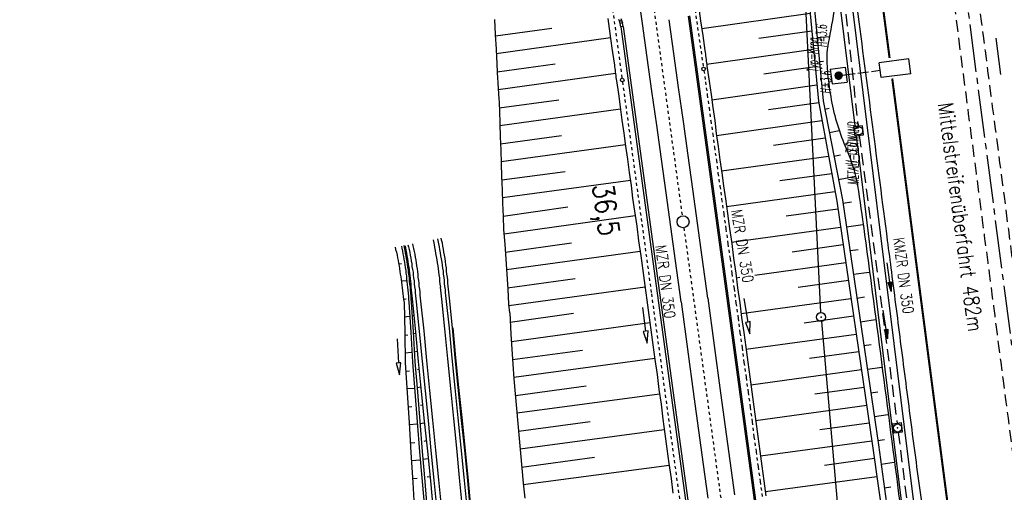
# Model space of a CAD drawing. Extents: x 445979 to 446615, y 447871 to 449065.
# Tile 14 of 47: x 446156 to 446320, y 448178 to 448257. Entities that reach past the tile are written whole.
import ezdxf
from ezdxf.enums import TextEntityAlignment as Align

# ---------------------------------------------------------------- set-up
doc = ezdxf.new("R2010")
doc.units = 0
doc.header["$LTSCALE"] = 2
doc.header["$MEASUREMENT"] = 0
for name, pattern in [('ACAD_ISO03W100', [0.5, 0.25, -0.25]), ('ACAD_ISO10W100W', [0.5, 0.25, -0.25]), ('ACHSE', [5.5, 4, -0.5, 0.5, -0.5]), ('AUSGEZOGEN', [0]), ('EINAUSFÄDELUNG', [3.5, 2.5, -1]), ('GESTRICH-X2', [1.5, 1, -0.5])]:
    doc.linetypes.add(name, pattern=pattern)
doc.layers.get('0').update_dxf_attribs({"linetype": 'AUSGEZOGEN'})
for name, color, linetype in [('199-FLSTNR-BAB', 7, 'AUSGEZOGEN'), ('199-GRENZL-BAB', 7, 'AUSGEZOGEN'), ('199-GRENZP-BAB', 7, 'AUSGEZOGEN'), ('ACHSETOP', 250, 'ACHSE'), ('ANMERKUNG', 7, 'CONTINUOUS'), ('BOESCHG', 250, 'AUSGEZOGEN'), ('BW-SCHRIFT', 250, 'AUSGEZOGEN'), ('DB-Bahnachse', 7, 'CONTINUOUS'), ('DB-Boeschungen', 15, 'CONTINUOUS'), ('DB-Gleisachse', 7, 'CONTINUOUS'), ('DB-Kabelanlagen', 15, 'CONTINUOUS'), ('DB-Tiefenentwässerung', 15, 'CONTINUOUS'), ('DB-Wegboeschungen', 15, 'CONTINUOUS'), ('DB-Wege', 15, 'CONTINUOUS'), ('EINAUSF', 250, 'EINAUSFÄDELUNG'), ('FBRTOP', 250, 'AUSGEZOGEN'), ('KANAL', 7, 'GESTRICH-X2'), ('LAERMWAND', 1, 'AUSGEZOGEN'), ('MS-UEBERFAHRT', 250, 'GESTRICH-X2'), ('MULDE', 250, 'AUSGEZOGEN'), ('PFEIL', 7, 'CONTINUOUS'), ('PFEILTOP', 200, 'AUSGEZOGEN'), ('SB', 1, 'CONTINUOUS'), ('SCHSYMBOL', 200, 'AUSGEZOGEN'), ('TEXTO', 4, 'CONTINUOUS')]:
    doc.layers.add(name, color=color, linetype=linetype)
doc.styles.add('ROMANS', font='romans.shx', dxfattribs={"width": 0.8})

# ---------------------------------------------------------------- blocks, each defined once
blk = doc.blocks.new('20')
blk.add_lwpolyline([(-0.75, -0.75), (0.75, -0.75), (0.75, 0.75), (-0.75, 0.75)], close=True)
blk.add_circle((0, 0), 0.676)
blk.add_point((0, 0))
blk = doc.blocks.new('PFEIL2')
at = {"color": 0}
for p, q in [((0.88, 0), (-2.4, -0.01)), ((0.88, -0.27), (0.88, 0.28)), ((0.88, 0.28), (2.43, 0.01)), ((0.91, 0.27), (0.88, 0.26)), ((0.97, 0.26), (0.88, 0.25)), ((1.02, 0.25), (0.88, 0.23)), ((1.07, 0.24), (0.88, 0.21)), ((1.13, 0.23), (0.88, 0.19)), ((1.18, 0.22), (0.88, 0.17)), ((1.24, 0.21), (0.88, 0.15)), ((1.29, 0.21), (0.88, 0.14)), ((1.34, 0.2), (0.88, 0.12)), ((1.4, 0.19), (0.88, 0.1)), ((1.45, 0.18), (0.88, 0.08)), ((1.51, 0.17), (0.88, 0.06)), ((1.56, 0.16), (0.88, 0.04)), ((1.61, 0.15), (0.88, 0.02)), ((1.67, 0.14), (0.88, 0.01)), ((1.72, 0.13), (0.88, -0.01)), ((1.78, 0.12), (0.88, -0.03)), ((1.83, 0.11), (0.88, -0.05)), ((1.88, 0.1), (0.88, -0.07)), ((1.94, 0.09), (0.88, -0.09)), ((2.05, 0.08), (0.88, -0.12)), ((1.99, 0.08), (0.88, -0.11)), ((2.1, 0.07), (0.88, -0.14)), ((2.15, 0.06), (0.88, -0.16)), ((2.21, 0.05), (0.88, -0.18)), ((2.26, 0.04), (0.88, -0.2)), ((2.32, 0.03), (0.88, -0.22)), ((2.37, 0.02), (0.88, -0.23)), ((2.42, 0.01), (0.88, -0.25)), ((2.43, 0.01), (0.88, -0.27))]:
    blk.add_line(p, q, dxfattribs=at)
blk = doc.blocks.new('GST')
at = {"color": 0}
blk.add_circle((0, 0), 0.75, dxfattribs=at)
blk.add_point((0, 0), dxfattribs=at)

msp = doc.modelspace()

# ---------------------------------------------------------------- linework, layer by layer
at = {"layer": '199-FLSTNR-BAB'}
msp.add_line((446318.83, 448253.86), (446319.62, 448247.77), dxfattribs=at)
at = {"layer": '199-GRENZL-BAB', "flags": 128}
for points in [[(446289.61, 448208.05), (446286.43, 448272.78)], [(446289.72, 448206.55), (446296.09, 448133.5)]]:
    msp.add_lwpolyline(points, dxfattribs=at)
at = {"layer": 'ACHSETOP'}
msp.add_line((446310.22, 448288.86), (446329.58, 448140.12), dxfattribs=at)
at = {"layer": 'BOESCHG'}
for p, q in [((446288.86, 448255.41), (446288.86, 448255.41)), ((446289, 448253.94), (446291.07, 448254.14)), ((446289.24, 448251.43), (446289.24, 448251.43)), ((446289.38, 448249.96), (446290.06, 448250.02)), ((446289.62, 448247.45), (446289.62, 448247.45)), ((446289.76, 448245.98), (446290.96, 448246.09)), ((446290, 448243.46), (446290, 448243.46)), ((446290.27, 448242.02), (446291, 448242.16)), ((446290.76, 448239.54), (446290.76, 448239.54)), ((446291.04, 448238.09), (446292.69, 448238.41)), ((446291.53, 448235.61), (446291.53, 448235.61)), ((446291.81, 448234.17), (446292.92, 448234.38)), ((446292.3, 448231.69), (446292.3, 448231.69)), ((446292.58, 448230.24), (446295.43, 448230.8)), ((446293.07, 448227.76), (446293.07, 448227.76)), ((446293.33, 448226.31), (446294.72, 448226.51)), ((446293.7, 448223.81), (446293.7, 448223.81)), ((446293.91, 448222.35), (446296.63, 448222.75)), ((446294.28, 448219.85), (446294.28, 448219.85)), ((446294.49, 448218.4), (446295.82, 448218.59)), ((446294.86, 448215.9), (446294.86, 448215.9)), ((446295.07, 448214.44), (446297.68, 448214.82)), ((446295.44, 448211.94), (446295.44, 448211.94)), ((446295.65, 448210.48), (446296.93, 448210.67)), ((446296.02, 448207.98), (446296.02, 448207.98)), ((446296.23, 448206.52), (446298.73, 448206.89)), ((446296.6, 448204.02), (446296.6, 448204.02)), ((446296.81, 448202.57), (446298.03, 448202.74)), ((446297.18, 448200.07), (446297.18, 448200.07)), ((446297.39, 448198.61), (446299.77, 448198.96)), ((446297.76, 448196.11), (446297.76, 448196.11)), ((446297.97, 448194.65), (446299.14, 448194.82)), ((446298.34, 448192.15), (446298.34, 448192.15)), ((446298.56, 448190.69), (446300.82, 448191.02)), ((446298.92, 448188.19), (446298.92, 448188.19)), ((446299.14, 448186.73), (446300.24, 448186.9)), ((446299.48, 448184.23), (446299.49, 448184.23)), ((446299.68, 448182.77), (446301.87, 448183.07)), ((446300.02, 448180.27), (446300.03, 448180.27)), ((446300.22, 448178.81), (446301.31, 448178.96))]:
    msp.add_line(p, q, dxfattribs=at)
at = {"layer": 'BOESCHG', "flags": 128}
for points in [[(446195.93, 448730.07), (446215.7, 448640.62), (446227.58, 448578.84), (446237.89, 448528.42), (446257.19, 448440.47), (446264.06, 448404.83), (446270.52, 448372.5), (446271.63, 448361.22), (446277.3, 448328.08), (446287.05, 448266.12), (446289.2, 448243.33), (446292.27, 448226.67), (446298.26, 448185.83), (446304.28, 448143.02), (446309.87, 448103.78)], [(446196.51, 448730.22), (446216.28, 448640.75), (446228.17, 448578.96), (446238.48, 448528.55), (446257.78, 448440.6), (446265.04, 448405.03), (446271.5, 448372.69), (446274.57, 448361.77), (446279.27, 448328.39), (446287.84, 448266.23), (446290, 448243.41), (446293.25, 448226.86), (446299.25, 448185.98), (446305.08, 448143.13), (446310.66, 448103.89)]]:
    msp.add_lwpolyline(points, dxfattribs=at)
at = {"layer": 'DB-Bahnachse', "linetype": 'ACAD_ISO10W100W'}
for points in [[(446252.58, 448321.21), (446260.7, 448266.5), (446266.48, 448224.19)], [(446266.75, 448222.21), (446274.88, 448162.67)]]:
    msp.add_lwpolyline(points, dxfattribs=at)
at = {"layer": 'DB-Bahnachse', "linetype": 'Continuous'}
msp.add_circle((446266.62, 448223.2), 1, dxfattribs=at)
at = {"layer": 'DB-Boeschungen', "linetype": 'Continuous'}
msp.add_line((446237.78, 448206.46), (446248.33, 448207.96), dxfattribs=at)
for points in [[(446269.19, 448259.22), (446269.55, 448256.75), (446269.91, 448254.27), (446270.27, 448251.8), (446270.31, 448251.5), (446270.35, 448251.2), (446270.39, 448250.91), (446270.42, 448250.61), (446270.46, 448250.31), (446270.5, 448250.01), (446270.54, 448249.71), (446270.57, 448249.42), (446270.61, 448249.12), (446270.65, 448248.82), (446270.97, 448246.65), (446271.3, 448244.47), (446271.57, 448242.29), (446271.9, 448240.11), (446272.17, 448237.93), (446272.5, 448235.75), (446272.77, 448233.57), (446273.1, 448231.39), (446273.38, 448229.21), (446273.7, 448227.03), (446274.06, 448224.56), (446274.38, 448222.08), (446274.74, 448219.6), (446275.05, 448217.12), (446275.41, 448214.65), (446275.73, 448212.17), (446276.09, 448209.69), (446276.4, 448207.21), (446276.76, 448204.74), (446277.08, 448202.26), (446277.44, 448199.79), (446277.75, 448197.31), (446278.11, 448194.83), (446278.43, 448192.35), (446278.74, 448189.87), (446279.1, 448187.4), (446279.42, 448184.92), (446279.78, 448182.44), (446280.09, 448179.96), (446280.45, 448177.49)], [(446269.74, 448255.46), (446287.81, 448258.02)], [(446235.15, 448256.94), (446235.27, 448254.44), (446235.43, 448251.99), (446235.54, 448249.48), (446235.65, 448246.98), (446235.69, 448246.68), (446235.73, 448246.38), (446235.72, 448246.08), (446235.76, 448245.78), (446235.74, 448245.48), (446235.78, 448245.18), (446235.82, 448244.88), (446235.81, 448244.58), (446235.84, 448244.28), (446235.88, 448243.98), (446235.96, 448241.77), (446236.04, 448239.57), (446236.11, 448237.36), (446236.19, 448235.15), (446236.27, 448232.94), (446236.34, 448230.74), (446236.42, 448228.53), (446236.5, 448226.32), (446236.57, 448224.11), (446236.65, 448221.9), (446236.86, 448219.46), (446237.02, 448216.96), (446237.19, 448214.46), (446237.35, 448211.96), (446237.51, 448209.47), (446237.65, 448208.02)], [(446254.08, 448257.11), (446254.39, 448254.63), (446254.76, 448252.16), (446255.12, 448249.68), (446255.16, 448249.39), (446255.19, 448249.09), (446255.23, 448248.79), (446255.27, 448248.49), (446255.31, 448248.2), (446255.34, 448247.9), (446255.38, 448247.6), (446255.42, 448247.3), (446255.46, 448247.01), (446255.49, 448246.71), (446255.82, 448244.53), (446256.14, 448242.36), (446256.42, 448240.17), (446256.74, 448238), (446257.02, 448235.81), (446257.34, 448233.64), (446257.62, 448231.45), (446257.95, 448229.28), (446258.21, 448227.14), (446258.54, 448224.97), (446258.9, 448222.49), (446259.21, 448220.01), (446259.58, 448217.54), (446259.89, 448215.06), (446260.25, 448212.59), (446260.57, 448210.11), (446260.93, 448207.63), (446261.24, 448205.15), (446261.6, 448202.68), (446261.92, 448200.2), (446262.28, 448197.72), (446262.59, 448195.24), (446262.95, 448192.77), (446263.27, 448190.29), (446263.58, 448187.81), (446263.94, 448185.33), (446264.26, 448182.85), (446264.62, 448180.38), (446264.93, 448177.9)], [(446235.29, 448254.24), (446244.71, 448255.53)], [(446288.1, 448255.02), (446279.29, 448253.8)], [(446254.5, 448253.89), (446235.42, 448251.23)], [(446270.55, 448249.52), (446288.38, 448252.03)], [(446235.6, 448248.23), (446245.26, 448249.55)], [(446288.66, 448249.04), (446280.09, 448247.85)], [(446255.34, 448247.95), (446235.77, 448245.23)], [(446271.41, 448243.58), (446288.95, 448246.05)], [(446235.95, 448242.23), (446245.86, 448243.58)], [(446256.19, 448242.01), (446236.03, 448239.21)], [(446289.26, 448243.06), (446280.89, 448241.9)], [(446272.21, 448237.63), (446289.8, 448240.1)], [(446236.16, 448236.21), (446246.36, 448237.59)], [(446290.34, 448237.14), (446281.7, 448235.95)], [(446256.99, 448236.06), (446236.28, 448233.2)], [(446273.06, 448231.69), (446290.89, 448234.18)], [(446236.36, 448230.18), (446246.92, 448231.62)], [(446257.84, 448230.12), (446236.49, 448227.18)], [(446291.43, 448231.23), (446282.79, 448230.04)], [(446273.86, 448225.74), (446291.97, 448228.27)], [(446236.57, 448224.16), (446247.41, 448225.68)], [(446292.47, 448225.31), (446283.84, 448224.13)], [(446258.64, 448224.17), (446236.74, 448221.16)], [(446274.71, 448219.8), (446292.9, 448222.33)], [(446236.92, 448218.16), (446248.01, 448219.71)], [(446293.34, 448219.36), (446284.85, 448218.16)], [(446259.44, 448218.23), (446237.15, 448215.16)], [(446278.58, 448214.28), (446293.78, 448216.39)], [(446237.33, 448212.16), (446248.62, 448213.74)], [(446275.51, 448213.86), (446276.11, 448213.94)], [(446260.29, 448212.29), (446237.55, 448209.17)], [(446294.22, 448213.38), (446285.85, 448212.24)], [(446276.31, 448207.91), (446294.65, 448210.41)], [(446237.69, 448208.02), (446237.89, 448204.47), (446238.06, 448201.97), (446238.22, 448199.47), (446238.38, 448196.98), (446238.6, 448194.48), (446238.81, 448192.04), (446239.07, 448189.55), (446239.28, 448187.06), (446239.5, 448184.57), (446239.71, 448182.07), (446239.92, 448179.58), (446240.19, 448177.1)], [(446295.09, 448207.44), (446286.85, 448206.31)], [(446261.09, 448206.34), (446237.96, 448203.17)], [(446277.11, 448201.96), (446295.53, 448204.47)], [(446238.18, 448200.23), (446249.82, 448201.8)], [(446295.96, 448201.5), (446287.75, 448200.38)], [(446261.89, 448200.39), (446238.35, 448197.22)], [(446277.92, 448196.02), (446296.4, 448198.53)], [(446238.63, 448194.23), (446250.47, 448195.83)], [(446296.83, 448195.56), (446288.6, 448194.44)], [(446262.69, 448194.45), (446238.91, 448191.25)], [(446278.72, 448190.07), (446297.27, 448192.59)], [(446239.18, 448188.26), (446251.12, 448189.86)], [(446297.7, 448189.62), (446289.45, 448188.5)], [(446263.49, 448188.5), (446239.46, 448185.27)], [(446279.52, 448184.12), (446298.14, 448186.65)], [(446239.68, 448182.27), (446251.83, 448183.91)], [(446264.29, 448182.56), (446239.96, 448179.28)], [(446298.56, 448183.68), (446290.25, 448182.55)], [(446280.36, 448178.18), (446298.98, 448180.71)]]:
    msp.add_lwpolyline(points, dxfattribs=at)
at = {"layer": 'DB-Gleisachse', "linetype": 'Continuous'}
for p, q in [((446259.84, 448256.3), (446259.04, 448261.96)), ((446265.09, 448251.27), (446264.3, 448256.93)), ((446260.64, 448250.64), (446259.84, 448256.3)), ((446261.43, 448244.98), (446260.64, 448250.64)), ((446265.88, 448245.61), (446265.09, 448251.27)), ((446262.22, 448239.33), (446261.43, 448244.99)), ((446266.67, 448239.95), (446265.88, 448245.61)), ((446267.46, 448234.29), (446266.67, 448239.95)), ((446263, 448233.67), (446262.22, 448239.33)), ((446263.79, 448228.01), (446263, 448233.67)), ((446268.25, 448228.63), (446267.46, 448234.29)), ((446269.03, 448222.96), (446268.25, 448228.62)), ((446264.57, 448222.35), (446263.79, 448228.01)), ((446265.35, 448216.69), (446264.57, 448222.35)), ((446269.81, 448217.3), (446269.03, 448222.96)), ((446270.74, 448210.47), (446269.81, 448217.3)), ((446266.28, 448209.86), (446265.35, 448216.69)), ((446270.75, 448210.47), (446272.89, 448194.65)), ((446266.29, 448209.86), (446268.44, 448194.04)), ((446268.44, 448194.05), (446269.2, 448188.38)), ((446272.89, 448194.65), (446273.66, 448188.99)), ((446273.66, 448188.99), (446274.43, 448183.32)), ((446269.2, 448188.38), (446269.97, 448182.72)), ((446269.97, 448182.72), (446270.73, 448177.06)), ((446274.43, 448183.32), (446275.19, 448177.66))]:
    msp.add_line(p, q, dxfattribs=at)
at = {"layer": 'DB-Kabelanlagen', "linetype": 'Continuous'}
for p, q in [((446255.83, 448257.02), (446256.13, 448256.3)), ((446256.36, 448256.79), (446255.99, 448256.64)), ((446256.52, 448256.41), (446256.13, 448256.3)), ((446256.21, 448255.75), (446256.13, 448256.3)), ((446256.22, 448257.12), (446256.52, 448256.41)), ((446256.61, 448255.81), (446256.52, 448256.41)), ((446267.48, 448257.53), (446273.58, 448212.85)), ((446267.68, 448257.56), (446273.79, 448212.88)), ((446256.6, 448255.81), (446256.21, 448255.75)), ((446256.21, 448255.75), (446262.29, 448211.3)), ((446256.61, 448255.81), (446262.68, 448211.36)), ((446273.58, 448212.85), (446282.7, 448146.09)), ((446273.79, 448212.88), (446282.91, 448146.12)), ((446262.29, 448211.3), (446271.4, 448144.55)), ((446262.68, 448211.36), (446271.8, 448144.61))]:
    msp.add_line(p, q, dxfattribs=at)
at = {"layer": 'DB-Tiefenentwässerung', "linetype": 'ACAD_ISO03W100'}
for p, q in [((446258.52, 448327.85), (446270, 448249.01)), ((446253.91, 448265.57), (446256.43, 448247.16)), ((446256.51, 448246.56), (446261.34, 448211.18)), ((446261.34, 448211.18), (446267.26, 448167.88))]:
    msp.add_line(p, q, dxfattribs=at)
msp.add_lwpolyline([(446270.1, 448248.42), (446270.38, 448246.57), (446270.65, 448244.39), (446270.98, 448242.21), (446271.25, 448240.03), (446271.58, 448237.85), (446271.85, 448235.67), (446272.18, 448233.49), (446272.45, 448231.31), (446272.78, 448229.13), (446273.06, 448226.95), (446273.42, 448224.48), (446273.78, 448222), (446274.09, 448219.52), (446274.46, 448217.05), (446274.77, 448214.57), (446275.13, 448212.09), (446275.44, 448209.61), (446275.81, 448207.14), (446276.12, 448204.66), (446276.48, 448202.19), (446276.79, 448199.7), (446277.16, 448197.23), (446277.47, 448194.75), (446277.83, 448192.28), (446278.15, 448189.8), (446278.46, 448187.32), (446278.82, 448184.84), (446279.14, 448182.31), (446279.5, 448179.84), (446279.82, 448177.36)], dxfattribs=at)
at = {"layer": 'DB-Tiefenentwässerung', "linetype": 'Continuous'}
for points in [[(446276.75, 448210.41), (446277.42, 448206.47), (446277.03, 448206.4), (446277.76, 448204.5), (446277.82, 448206.54), (446277.42, 448206.47)], [(446259.84, 448208.91), (446260.37, 448204.95), (446259.98, 448204.89), (446260.64, 448202.96), (446260.77, 448205), (446260.37, 448204.95)]]:
    msp.add_lwpolyline(points, dxfattribs=at)
for centre in [(446270.04, 448248.71), (446256.47, 448246.86)]:
    msp.add_circle(centre, 0.3, dxfattribs=at)
at = {"layer": 'DB-Wegboeschungen', "linetype": 'Continuous'}
for points in [[(446226.2, 448220.47), (446226.25, 448220.18), (446226.39, 448219.69), (446226.48, 448219.15), (446226.57, 448218.65), (446226.66, 448218.11), (446226.75, 448217.62), (446226.85, 448217.07), (446226.89, 448216.57), (446226.98, 448216.03), (446227.07, 448215.53), (446227.11, 448214.99), (446227.15, 448214.49), (446227.24, 448213.94), (446227.28, 448213.44), (446227.32, 448212.95), (446227.36, 448212.45), (446227.4, 448211.95), (446227.49, 448211.45), (446227.53, 448210.96), (446227.57, 448210.46), (446228.06, 448205.48), (446228.55, 448200.5), (446229.04, 448195.53), (446229.54, 448190.55), (446230.08, 448185.58), (446230.57, 448180.6), (446231.06, 448175.62)], [(446218.59, 448218.95), (446218.65, 448218.58), (446218.79, 448218.14), (446218.88, 448217.65), (446218.96, 448217.2), (446219.05, 448216.76), (446219.13, 448216.31), (446219.22, 448215.87), (446219.3, 448215.42), (446219.34, 448214.93), (446219.43, 448214.48), (446219.51, 448214.04), (446219.55, 448213.59), (446219.63, 448213.14), (446219.67, 448212.64), (446219.76, 448212.2), (446219.8, 448211.7), (446219.84, 448211.2), (446219.92, 448210.71), (446219.96, 448210.21), (446220.05, 448209.72), (446220.2, 448204.66), (446220.24, 448199.65), (446220.59, 448194.66), (446220.88, 448189.67), (446221.17, 448184.68), (446221.51, 448179.69), (446221.81, 448174.69)], [(446219.63, 448219.16), (446219.69, 448218.81), (446219.78, 448218.32), (446219.86, 448217.88), (446219.95, 448217.43), (446220.04, 448216.94), (446220.12, 448216.49), (446220.21, 448216), (446220.25, 448215.55), (446220.33, 448215.1), (446220.37, 448214.61), (446220.45, 448214.16), (446220.49, 448213.71), (446220.53, 448213.21), (446220.56, 448212.76), (446220.65, 448212.27), (446220.69, 448211.77), (446220.73, 448211.27), (446220.77, 448210.77), (446220.81, 448210.28), (446220.85, 448209.78), (446221.19, 448204.79), (446221.48, 448199.8), (446221.88, 448194.81), (446222.27, 448189.83), (446222.66, 448184.84), (446223.1, 448179.86), (446223.5, 448174.88)], [(446220.02, 448219.24), (446220.08, 448218.9), (446220.17, 448218.4), (446220.26, 448217.96), (446220.35, 448217.46), (446220.43, 448217.02), (446220.52, 448216.57), (446220.6, 448216.08), (446220.64, 448215.63), (446220.73, 448215.13), (446220.76, 448214.69), (446220.85, 448214.19), (446220.89, 448213.74), (446220.93, 448213.24), (446220.96, 448212.8), (446221.05, 448212.3), (446221.09, 448211.8), (446221.13, 448211.3), (446221.17, 448210.81), (446221.21, 448210.31), (446221.25, 448209.81), (446221.59, 448204.82), (446221.88, 448199.83), (446222.28, 448194.84), (446222.67, 448189.86), (446223.06, 448184.87), (446223.5, 448179.89), (446223.9, 448174.91)], [(446220.18, 448219.27), (446220.28, 448218.91), (446220.37, 448218.47), (446220.46, 448217.97), (446220.54, 448217.53), (446220.63, 448217.03), (446220.67, 448216.58), (446220.75, 448216.09), (446220.84, 448215.65), (446220.88, 448215.15), (446220.96, 448214.7), (446221, 448214.25), (446221.09, 448213.76), (446221.12, 448213.31), (446221.16, 448212.81), (446221.2, 448212.31), (446221.24, 448211.81), (446221.28, 448211.32), (446221.37, 448210.82), (446221.41, 448210.32), (446221.45, 448209.82), (446221.94, 448204.85), (446222.43, 448199.87), (446222.92, 448194.89), (446223.42, 448189.92), (446223.96, 448184.95), (446224.45, 448179.97), (446224.94, 448174.99)], [(446219.14, 448216.16), (446219.64, 448216.25)], [(446220.73, 448216.44), (446220.63, 448216.43)], [(446220.52, 448213.36), (446219.62, 448213.29)], [(446221.11, 448213.51), (446220.91, 448213.44)], [(446219.96, 448210.31), (446220.4, 448210.34)], [(446221.39, 448210.52), (446221.29, 448210.51)], [(446220.99, 448207.38), (446220.09, 448207.31)], [(446221.68, 448207.54), (446221.38, 448207.46)], [(446228.21, 448205.49), (446228.65, 448200.51), (446229.14, 448195.53), (446229.68, 448190.56), (446230.18, 448185.59), (446230.72, 448180.61), (446231.16, 448175.63), (446231.65, 448170.65), (446232.19, 448165.68), (446232.74, 448160.71), (446233.18, 448155.73), (446233.62, 448150.75), (446234.36, 448145.79), (446235.15, 448140.84), (446235.54, 448137.86), (446235.99, 448132.13)], [(446220.18, 448204.31), (446220.68, 448204.35)], [(446221.96, 448204.55), (446221.77, 448204.48)], [(446218.88, 448203.65), (446219.14, 448199.66), (446218.74, 448199.63), (446219.27, 448197.66), (446219.54, 448199.68), (446219.14, 448199.66)], [(446221.36, 448201.39), (446220.21, 448201.3)], [(446222.25, 448201.56), (446221.75, 448201.47)], [(446220.35, 448198.3), (446220.95, 448198.35)], [(446222.58, 448198.58), (446222.29, 448198.51)], [(446222.87, 448195.59), (446222.23, 448195.49)], [(446221.83, 448195.41), (446220.53, 448195.31)], [(446220.72, 448192.31), (446221.37, 448192.36)], [(446223.15, 448192.61), (446222.81, 448192.53)], [(446222.3, 448189.43), (446220.91, 448189.32)], [(446223.49, 448189.62), (446222.7, 448189.51)], [(446221.09, 448186.32), (446221.84, 448186.38)], [(446223.77, 448186.64), (446223.38, 448186.55)], [(446222.77, 448183.45), (446221.28, 448183.33)], [(446224.06, 448183.65), (446223.17, 448183.53)], [(446221.46, 448180.34), (446222.26, 448180.4)], [(446224.35, 448180.66), (446223.9, 448180.58)]]:
    msp.add_lwpolyline(points, dxfattribs=at)
at = {"layer": 'DB-Wege', "linetype": 'Continuous'}
for points in [[(446224.89, 448220.21), (446224.97, 448219.93), (446225.06, 448219.39), (446225.15, 448218.89), (446225.24, 448218.4), (446225.33, 448217.9), (446225.42, 448217.41), (446225.51, 448216.87), (446225.6, 448216.37), (446225.69, 448215.88), (446225.73, 448215.33), (446225.82, 448214.83), (446225.86, 448214.33), (446225.95, 448213.84), (446225.99, 448213.29), (446226.03, 448212.79), (446226.12, 448212.3)], [(446225.63, 448220.35), (446225.71, 448220.09), (446225.8, 448219.55), (446225.89, 448219.05), (446225.98, 448218.56), (446226.07, 448218.01), (446226.16, 448217.52), (446226.25, 448217.02), (446226.34, 448216.48), (446226.43, 448215.98), (446226.47, 448215.44), (446226.56, 448214.94), (446226.6, 448214.44), (446226.69, 448213.9), (446226.73, 448213.4), (446226.77, 448212.9), (446226.81, 448212.4), (446226.9, 448211.91), (446226.94, 448211.41), (446226.98, 448210.91), (446227.02, 448210.41), (446227.56, 448205.44), (446228.05, 448200.46), (446228.54, 448195.49), (446229.04, 448190.51), (446229.53, 448185.53), (446230.02, 448180.56), (446230.51, 448175.58)], [(446220.71, 448219.38), (446220.77, 448219.05), (446220.91, 448218.56), (446221, 448218.07), (446221.09, 448217.62), (446221.17, 448217.13), (446221.26, 448216.68), (446221.35, 448216.19), (446221.38, 448215.74), (446221.47, 448215.24), (446221.56, 448214.8), (446221.6, 448214.3), (446221.63, 448213.85), (446221.72, 448213.36), (446221.76, 448212.86), (446221.8, 448212.36), (446221.89, 448211.87), (446221.93, 448211.37), (446221.97, 448210.87), (446222.01, 448210.37), (446222.05, 448209.87), (446222.59, 448204.9), (446223.08, 448199.97), (446223.57, 448195), (446224.06, 448190.02), (446224.55, 448185.04), (446225.04, 448180.07), (446225.54, 448175.09)], [(446221.45, 448219.52), (446221.51, 448219.21), (446221.65, 448218.72), (446221.74, 448218.22), (446221.83, 448217.78), (446221.91, 448217.28), (446222, 448216.79), (446222.09, 448216.35), (446222.13, 448215.85), (446222.22, 448215.35), (446222.3, 448214.91), (446222.34, 448214.41), (446222.38, 448213.91), (446222.47, 448213.42), (446222.5, 448212.97), (446222.54, 448212.47), (446222.63, 448211.97), (446222.67, 448211.48), (446222.71, 448210.98), (446222.75, 448210.48), (446222.79, 448209.98), (446223.33, 448205.01), (446223.82, 448200.03), (446224.32, 448195.05), (446224.81, 448190.08), (446225.3, 448185.1), (446225.79, 448180.12), (446226.28, 448175.15)], [(446226.07, 448212.3), (446226.16, 448211.8), (446226.2, 448211.3), (446226.24, 448210.8), (446226.28, 448210.31), (446226.82, 448205.33), (446227.31, 448200.36), (446227.8, 448195.38), (446228.29, 448190.4), (446228.79, 448185.43), (446229.28, 448180.45), (446229.77, 448175.47), (446230.31, 448170.5), (446230.8, 448165.57), (446231.29, 448160.6), (446231.78, 448155.62), (446231.79, 448155.58)]]:
    msp.add_lwpolyline(points, dxfattribs=at)
at = {"layer": 'EINAUSF', "const_width": 0.35, "flags": 128}
for points in [[(446297.94, 448274.7), (446301.09, 448250.54, -0.000004)], [(446301.53, 448247.12), (446315.7, 448138.31, -0.000003), (446320.02, 448105.11, -0.000003)]]:
    msp.add_lwpolyline(points, format="xyb", dxfattribs=at)
at = {"layer": 'FBRTOP', "const_width": 0.5}
for points in [[(446307.97, 448414.63, 0.000001), (446312.81, 448377.44, -0.000001), (446317.65, 448340.25), (446324.1, 448290.67), (446343.46, 448141.93, -0.000003), (446347.78, 448108.74, 0.000004)], [(446280.2, 448411.01, 0.000001), (446285.04, 448373.83, -0.000001), (446289.88, 448336.64), (446296.34, 448287.06), (446297.94, 448274.7, -0.000004)]]:
    msp.add_lwpolyline(points, format="xyb", dxfattribs=at)
at = {"layer": 'FBRTOP'}
for points in [[(446284.92, 448350.29, -0.000569), (446286.46, 448338.55, -0.000027), (446287.08, 448333.75, -0.000007), (446289.69, 448313.68, -0.000039), (446290.38, 448308.33, -0.000011), (446292.92, 448288.79, -0.001957), (446294.32, 448277.61, -0.005659), (446294.75, 448273.74, -0.008178), (446294.86, 448272.41, -0.02248), (446294.87, 448271.93, -0.002011), (446294.85, 448271.17, 0.00093), (446294.8, 448269.53, 0.000345), (446294.74, 448267.62, 0.00127), (446294.73, 448267.09, 0.026277), (446294.76, 448266.25, 0.011347), (446294.96, 448264.3, 0.000134), (446295.64, 448259.05, 0.000036), (446298.19, 448239.42, 0.000002), (446300.71, 448220.06, -0.000009), (446301.39, 448214.83, -0.000327), (446302.98, 448202.47, 0.000286), (446304.58, 448190.11, 0.001369), (446306.24, 448177.62, -0.00141), (446307.84, 448165.48, -0.000091)], [(446308.68, 448159.02, -0.000032), (446311.04, 448140.73, -0.00014)]]:
    msp.add_lwpolyline(points, format="xyb", dxfattribs=at)
at = {"layer": 'KANAL', "linetype": 'GESTRICH-X2'}
msp.add_line((446290.53, 448287.66), (446295.84, 448239.13), dxfattribs=at)
at = {"layer": 'KANAL'}
for p, q in [((446296.03, 448237.62), (446302.34, 448189.53)), ((446302.53, 448188.06), (446308.62, 448139.91))]:
    msp.add_line(p, q, dxfattribs=at)
at = {"layer": 'LAERMWAND'}
msp.add_lwpolyline([(446275.86, 448391.57), (446290.6, 448268.25), (446291.79, 448258.32, -0.006893), (446290.72, 448252.26, 0.04327), (446290.62, 448251.29, 0.027893), (446290.75, 448247.9, 0.0215), (446291.36, 448243.55, 0.058532), (446293.89, 448235.35, -0.068693), (446295.9, 448228.32, -0.002543), (446298.01, 448212.93, -0.000837), (446304.11, 448166.11, -0.000004), (446308.37, 448132.98, -0.000009), (446310.03, 448120.04, -0.000194), (446312.08, 448104.07, -0.000909)], format="xyb", dxfattribs=at)
at = {"layer": 'MS-UEBERFAHRT', "flags": 128}
for points in [[(446291.65, 448414.53), (446298.4, 448363.78), (446304.97, 448313.4), (446309.06, 448281.19, 0.000662), (446315.97, 448227.92, -0.000139), (446317.82, 448213.76, -0.00006), (446321.06, 448188.89, -0.000057), (446324.42, 448163.07, -0.000348), (446328.2, 448133.77, 0.000522), (446330.73, 448114.27, 0.000039), (446331.72, 448106.64, 0.000024)], [(446335.97, 448107.2, 0.000638), (446335.23, 448113.01, 0.001439), (446332.38, 448134.64, -0.001065), (446328.51, 448163.87, -0.000092), (446325.07, 448190.39, 0.000102), (446321.95, 448214.39, 0.000067), (446318.05, 448244.23, 0.000099), (446315.45, 448264.19, 0.001034), (446312.18, 448288.75, -0.000999), (446308.79, 448314.17, -0.000142), (446308.77, 448314.33, 0), (446302.22, 448364.53, -0.000179), (446300.04, 448381.32, -0.00009), (446295.7, 448414.82)]]:
    msp.add_lwpolyline(points, format="xyb", dxfattribs=at)
at = {"layer": 'MULDE'}
for points in [[(446275.03, 448399.69), (446276.62, 448387.23), (446283.16, 448337.39), (446295.29, 448239.22)], [(446277.01, 448399.94), (446278.61, 448387.49), (446285.14, 448337.64), (446303.52, 448188.92), (446309.71, 448139.29), (446314.18, 448104.35)], [(446295.5, 448237.52), (446301.54, 448188.67), (446307.73, 448139.04), (446312.2, 448104.09)]]:
    msp.add_lwpolyline(points, dxfattribs=at)
at = {"layer": 'SB'}
for p, q in [((446304.33, 448250.39), (446299.37, 448249.75)), ((446299.69, 448247.27), (446299.37, 448249.75)), ((446304.65, 448247.91), (446304.33, 448250.39)), ((446291.19, 448248.68), (446293.67, 448249)), ((446291.19, 448248.68), (446291.51, 448246.2)), ((446292.26, 448248.1), (446293.16, 448247.41)), ((446292.31, 448248.13), (446293.18, 448247.46)), ((446292.36, 448248.16), (446293.19, 448247.52)), ((446292.41, 448248.18), (446293.19, 448247.58)), ((446292.48, 448248.19), (446293.19, 448247.64)), ((446292.55, 448248.2), (446293.18, 448247.71)), ((446292.63, 448248.2), (446293.16, 448247.79)), ((446292.73, 448248.19), (446293.12, 448247.88)), ((446292.9, 448248.12), (446293.01, 448248.03)), ((446293.67, 448249), (446293.99, 448246.52)), ((446295.81, 448248.02), (446297.55, 448248.25)), ((446298.05, 448248.31), (446299.53, 448248.51)), ((446291.51, 448246.2), (446293.99, 448246.52)), ((446291.99, 448247.62), (446292.76, 448247.03)), ((446291.99, 448247.55), (446292.7, 448247.01)), ((446292, 448247.68), (446292.82, 448247.05)), ((446292, 448247.48), (446292.63, 448247)), ((446292.01, 448247.73), (446292.87, 448247.07)), ((446292.02, 448247.78), (446292.91, 448247.1)), ((446292.03, 448247.4), (446292.54, 448247)), ((446292.04, 448247.83), (446292.96, 448247.13)), ((446292.06, 448247.88), (446293, 448247.16)), ((446292.07, 448247.3), (446292.44, 448247.02)), ((446292.09, 448247.92), (446293.03, 448247.19)), ((446292.11, 448247.96), (446293.07, 448247.23)), ((446292.15, 448248), (446293.09, 448247.27)), ((446292.18, 448248.04), (446293.12, 448247.32)), ((446292.22, 448248.07), (446293.14, 448247.36)), ((446293.19, 448247.68), (446295.32, 448247.96)), ((446304.65, 448247.91), (446299.69, 448247.27))]:
    msp.add_line(p, q, dxfattribs=at)
msp.add_circle((446292.59, 448247.6), 0.6, dxfattribs=at)

# ---------------------------------------------------------------- block references
at = {"layer": '199-GRENZP-BAB', "rotation": 277.4163262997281}
msp.add_blockref('GST', (446289.65, 448207.3), dxfattribs=at)
at = {"layer": 'PFEIL', "rotation": 277.4809999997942}
msp.add_blockref('PFEIL2', (446301.01, 448214), dxfattribs=at)
at = {"layer": 'PFEILTOP', "rotation": 278.2505425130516}
msp.add_blockref('PFEIL2', (446300.37, 448206.1), dxfattribs=at)
at = {"layer": 'SCHSYMBOL', "rotation": 277.4164}
for p in [(446295.92, 448238.38), (446302.43, 448188.8)]:
    msp.add_blockref('20', p, dxfattribs=at)

# ---------------------------------------------------------------- texts
at = {"layer": 'ANMERKUNG', "style": 'ROMANS', "oblique": 7, "width": 0.5}
for s, p in [('H=3.6', (446290.62, 448252.29)), ('Typ=Krag', (446289.16, 448248.16)), ('H=3.6', (446291.36, 448244.55)), ('METALL_LEITWAND', (446295.9, 448229.32)), ('H=3.6', (446295.61, 448232.53))]:
    msp.add_text(s, height=1.8, rotation=90, dxfattribs=at).set_placement(p)
at = {"layer": 'BW-SCHRIFT', "style": 'ROMANS', "width": 0.8}
msp.add_text('Mittelstreifenüberfahrt 482m', height=2.5, rotation=277.5863, dxfattribs=at).set_placement((446309.17, 448242.87))
at = {"layer": 'DB-Bahnachse', "linetype": 'Continuous', "style": 'ROMANS', "width": 0.8337}
msp.add_text('36,5', height=3.5, rotation=277.7423, dxfattribs=at).set_placement((446251.47, 448229.31))
at = {"layer": 'DB-Tiefenentwässerung', "linetype": 'Continuous', "style": 'ROMANS', "width": 0.8}
for rotation, p in [(279.26, (446274.66, 448225.12)), (277.26, (446262.01, 448219.23))]:
    msp.add_text('MZR DN 350', height=1.8, rotation=rotation, dxfattribs=at).set_placement(p)
at = {"layer": 'TEXTO', "style": 'ROMANS', "width": 0.75}
msp.add_text('KMZR DN 350', height=1.8, rotation=277.481, dxfattribs=at).set_placement((446302.53, 448214.11), align=Align.CENTER)

doc.saveas('drawing.dxf')
